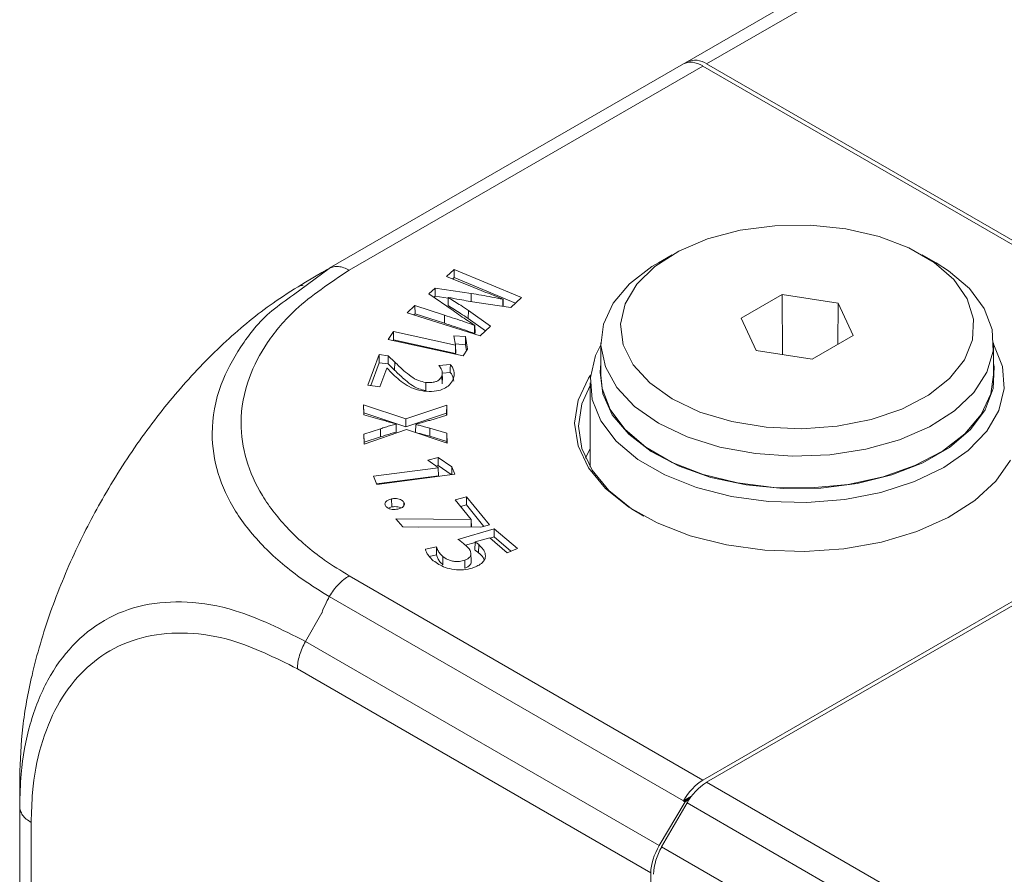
# Model space of a CAD drawing. Header units: millimetres. Extents: x 0 to 1118, y 0 to 864.
# Tile 120 of 139: x 750 to 762, y 391 to 402. Entities that reach past the tile are written whole.
import ezdxf

# ---------------------------------------------------------------- set-up
doc = ezdxf.new("R2010")
doc.units = ezdxf.units.MM

msp = doc.modelspace()

# ---------------------------------------------------------------- linework, layer by layer
at = {"color": 7, "linetype": 'Continuous', "lineweight": 15}
for p, q in [((758.238, 401.371), (902.612, 484.716)), ((753.684, 398.742), (758.193, 401.344)), ((758.193, 401.344), (758.203, 401.35)), ((758.203, 401.35), (758.214, 401.356)), ((758.214, 401.356), (758.238, 401.371)), ((758.214, 401.356), (758.216, 401.355)), ((762.657, 398.884), (758.441, 401.318)), ((758.488, 401.346), (762.761, 398.879)), ((758.05, 398.915), (757.873, 398.813)), ((761.409, 398.813), (761.233, 398.915)), ((753.226, 398.403), (753.684, 398.741)), ((753.59, 398.687), (753.381, 398.566)), ((755.272, 398.727), (755.176, 398.638)), ((755.176, 398.638), (755.524, 398.497)), ((756.131, 398.369), (755.272, 398.727)), ((755.272, 398.623), (755.272, 398.727)), ((755.272, 398.623), (755.255, 398.607)), ((756.053, 398.297), (755.272, 398.623)), ((755.031, 398.491), (754.952, 398.418)), ((754.952, 398.418), (755.259, 398.203)), ((755.032, 398.388), (755.017, 398.373)), ((755.489, 398.422), (755.031, 398.491)), ((755.032, 398.388), (755.031, 398.491)), ((755.197, 398.363), (755.032, 398.388)), ((759.45, 398.409), (758.927, 398.107)), ((760.164, 398.298), (759.45, 398.409)), ((759.452, 397.643), (759.45, 398.409)), ((754.774, 398.267), (754.674, 398.175)), ((755.15, 398.145), (754.774, 398.267)), ((754.775, 398.163), (754.774, 398.267)), ((755.195, 398.267), (755.197, 398.369)), ((755.197, 398.369), (755.2, 398.372)), ((755.563, 398.307), (755.996, 398.244)), ((755.896, 398.35), (755.894, 398.348)), ((755.895, 398.259), (755.894, 398.348)), ((755.898, 398.259), (755.896, 398.35)), ((755.996, 398.244), (756.131, 398.369)), ((760.159, 397.773), (760.164, 398.298)), ((760.355, 397.886), (760.164, 398.298)), ((754.674, 398.175), (755.603, 397.881)), ((754.775, 398.163), (754.758, 398.148)), ((755.149, 398.042), (754.775, 398.163)), ((755.452, 398.102), (755.454, 398.205)), ((755.736, 398.004), (755.454, 398.205)), ((755.672, 397.945), (755.452, 398.102)), ((755.536, 398.018), (755.533, 398.015)), ((755.534, 397.912), (755.533, 398.015)), ((755.539, 397.916), (755.536, 398.018)), ((758.927, 398.107), (759.119, 397.695)), ((754.501, 397.936), (754.435, 397.836)), ((755.291, 397.762), (754.501, 397.936)), ((754.503, 397.833), (754.501, 397.936)), ((755.419, 397.872), (755.271, 397.884)), ((755.271, 397.884), (755.292, 397.764)), ((755.539, 397.916), (755.534, 397.912)), ((755.603, 397.881), (755.736, 398.004)), ((759.833, 397.584), (760.355, 397.886)), ((754.435, 397.836), (755.387, 397.626)), ((754.503, 397.833), (754.496, 397.822)), ((755.292, 397.658), (754.503, 397.833)), ((755.417, 397.768), (755.289, 397.779)), ((755.292, 397.764), (755.291, 397.762)), ((755.292, 397.658), (755.291, 397.762)), ((755.294, 397.662), (755.292, 397.764)), ((755.417, 397.768), (755.419, 397.872)), ((755.429, 397.69), (755.417, 397.768)), ((755.444, 397.713), (755.419, 397.872)), ((757.141, 397.792), (757.141, 397.384)), ((762.141, 397.384), (762.141, 397.792)), ((754.319, 397.644), (754.173, 397.254)), ((754.434, 397.629), (754.319, 397.644)), ((754.32, 397.54), (754.319, 397.644)), ((754.432, 397.526), (754.434, 397.629)), ((754.517, 397.548), (754.434, 397.629)), ((755.294, 397.662), (755.292, 397.658)), ((755.387, 397.626), (755.444, 397.713)), ((759.119, 397.695), (759.833, 397.584)), ((754.32, 397.54), (754.211, 397.249)), ((754.432, 397.526), (754.32, 397.54)), ((754.515, 397.445), (754.432, 397.526)), ((755.225, 397.519), (755.08, 397.504)), ((754.329, 397.234), (754.417, 397.47)), ((754.417, 397.47), (754.42, 397.47)), ((754.42, 397.47), (754.477, 397.41)), ((755.124, 397.318), (755.122, 397.42)), ((755.224, 397.416), (755.124, 397.405)), ((754.173, 397.254), (754.329, 397.234)), ((754.911, 397.186), (754.911, 397.289)), ((755.119, 397.269), (755.116, 397.371)), ((755.122, 397.318), (755.119, 397.269)), ((757.004, 397.282), (757.004, 396.212)), ((754.657, 396.825), (754.121, 397.005)), ((754.121, 397.005), (754.122, 396.877)), ((754.123, 396.901), (754.121, 397.005)), ((754.122, 396.877), (754.333, 396.817)), ((754.123, 396.901), (754.124, 396.877)), ((754.657, 396.722), (754.123, 396.901)), ((755.178, 397.001), (754.657, 396.825)), ((755.176, 396.896), (754.657, 396.722)), ((755.176, 396.896), (755.178, 397.001)), ((755.176, 396.872), (755.176, 396.896)), ((755.179, 396.873), (755.178, 397.001)), ((754.533, 396.763), (754.533, 396.76)), ((754.535, 396.661), (754.533, 396.763)), ((754.535, 396.657), (754.533, 396.76)), ((754.657, 396.722), (754.657, 396.825)), ((754.783, 396.654), (754.785, 396.755)), ((754.783, 396.65), (754.785, 396.753)), ((754.785, 396.753), (754.785, 396.755)), ((754.962, 396.806), (755.179, 396.873)), ((754.334, 396.699), (754.124, 396.632)), ((754.124, 396.632), (754.126, 396.503)), ((754.127, 396.529), (754.124, 396.632)), ((754.126, 396.503), (754.665, 396.69)), ((754.535, 396.661), (754.535, 396.657)), ((754.665, 396.69), (755.183, 396.514)), ((754.783, 396.65), (754.783, 396.654)), ((755.181, 396.641), (754.963, 396.706)), ((755.179, 396.538), (755.181, 396.641)), ((755.183, 396.514), (755.181, 396.641)), ((754.335, 396.596), (754.127, 396.529)), ((754.127, 396.529), (754.127, 396.504)), ((755.179, 396.538), (754.962, 396.603)), ((755.179, 396.515), (755.179, 396.538)), ((755.071, 396.335), (754.936, 396.298)), ((754.936, 396.298), (755.069, 396.205)), ((755.07, 396.232), (755.071, 396.335)), ((755.245, 396.212), (755.071, 396.335)), ((755.07, 396.203), (754.245, 396.095)), ((755.07, 396.232), (755.042, 396.224)), ((755.069, 396.205), (755.07, 396.203)), ((755.235, 396.115), (755.07, 396.232)), ((755.072, 396.1), (755.07, 396.203)), ((755.243, 396.116), (755.245, 396.212)), ((755.281, 396.121), (755.245, 396.212)), ((754.245, 396.095), (754.287, 395.99)), ((755.072, 396.1), (754.284, 395.997)), ((754.287, 395.99), (755.281, 396.121)), ((754.478, 395.703), (754.477, 395.806)), ((754.632, 395.718), (754.633, 395.764)), ((755.43, 395.833), (755.285, 395.793)), ((755.285, 395.793), (755.491, 395.543)), ((755.429, 395.729), (755.43, 395.833)), ((755.724, 395.475), (755.43, 395.833)), ((754.399, 395.717), (754.399, 395.717)), ((754.478, 395.703), (754.434, 395.688)), ((755.429, 395.729), (755.355, 395.709)), ((755.653, 395.456), (755.429, 395.729)), ((755.488, 395.542), (754.53, 395.554)), ((754.53, 395.554), (754.618, 395.448)), ((755.491, 395.543), (755.488, 395.542)), ((755.489, 395.445), (755.488, 395.542)), ((755.494, 395.445), (755.491, 395.543)), ((754.82, 395.447), (754.616, 395.45)), ((754.618, 395.448), (755.612, 395.445)), ((755.784, 395.424), (755.32, 395.29)), ((755.612, 395.445), (755.724, 395.475)), ((755.783, 395.321), (755.784, 395.424)), ((756.08, 395.173), (755.784, 395.424)), ((755.542, 395.251), (755.417, 395.215)), ((755.538, 395.155), (755.542, 395.257)), ((755.542, 395.257), (755.727, 395.308)), ((755.727, 395.308), (755.947, 395.121)), ((755.783, 395.321), (755.73, 395.305)), ((755.996, 395.14), (755.783, 395.321)), ((755.049, 395.195), (754.907, 395.167)), ((755.585, 395.12), (755.587, 395.223)), ((755.947, 395.121), (756.08, 395.173)), ((755.047, 395.092), (754.957, 395.073)), ((755.129, 394.968), (755.131, 395.071)), ((755.41, 394.922), (755.409, 395.026)), ((755.489, 395.012), (755.487, 395.114)), ((762.657, 394.659), (758.441, 392.225)), ((758.488, 392.198), (762.761, 394.664)), ((749.742, 391.89), (749.742, 392.263)), ((758.295, 392.019), (758.193, 391.96)), ((749.742, 389.583), (749.742, 391.89)), ((758.214, 391.948), (757.885, 391.391)), ((757.915, 391.374), (758.238, 391.934)), ((758.203, 391.954), (758.193, 391.96)), ((758.214, 391.948), (758.203, 391.954)), ((758.266, 391.978), (758.214, 391.948)), ((757.769, 390.555), (757.777, 391.045))]:
    msp.add_line(p, q, dxfattribs=at)
at = {"color": 9, "linetype": 'Continuous', "lineweight": 0}
for p, q in [((758.488, 401.346), (902.862, 484.691)), ((758.441, 401.318), (753.936, 398.718)), ((758.203, 401.35), (758.204, 401.35)), ((755.489, 398.319), (755.489, 398.422)), ((755.149, 398.042), (755.15, 398.145)), ((754.515, 397.445), (754.517, 397.548)), ((754.335, 396.596), (754.334, 396.699)), ((754.962, 396.603), (754.963, 396.706)), ((753.936, 394.826), (758.441, 392.225)), ((758.193, 391.96), (753.684, 394.563)), ((753.59, 394.354), (753.381, 393.992)), ((753.381, 393.991), (757.885, 391.391)), ((757.777, 391.045), (753.278, 393.643)), ((853.541, 337.325), (758.488, 392.198)), ((758.28, 391.998), (758.203, 391.954)), ((853.291, 337.061), (758.238, 391.934)), ((749.888, 391.685), (749.888, 389.379)), ((852.968, 336.501), (757.915, 391.374))]:
    msp.add_line(p, q, dxfattribs=at)
at = {"color": 7, "linetype": 'Continuous', "lineweight": 15, "flags": 128}
for points in [[(758.05, 397.078), (758.403, 396.912), (758.807, 396.79), (759.244, 396.718), (759.698, 396.698), (760.15, 396.731), (760.581, 396.816), (760.973, 396.95), (761.311, 397.126), (761.58, 397.338), (761.77, 397.576), (761.873, 397.832), (761.885, 398.095), (761.805, 398.354), (761.636, 398.598), (761.385, 398.817), (761.063, 399.003), (760.683, 399.148), (760.26, 399.245), (759.812, 399.292), (759.357, 399.285), (758.914, 399.226), (758.5, 399.116), (758.133, 398.96), (757.828, 398.765), (757.597, 398.539), (757.45, 398.29), (757.392, 398.029), (757.427, 397.767), (757.552, 397.515), (757.763, 397.282), (758.05, 397.078)], [(757.874, 396.772), (757.571, 396.983), (757.343, 397.224), (757.198, 397.486), (757.142, 397.758), (757.176, 398.032), (757.299, 398.297), (757.507, 398.544), (757.791, 398.763), (757.873, 398.813)], [(761.409, 398.813), (761.569, 398.711), (761.836, 398.484), (762.023, 398.232), (762.124, 397.964), (762.135, 397.689), (762.056, 397.419), (761.89, 397.162), (761.643, 396.927), (761.323, 396.724), (760.942, 396.56), (760.515, 396.44), (760.056, 396.369), (759.582, 396.35), (759.11, 396.382), (758.657, 396.466), (758.24, 396.597), (757.874, 396.772)], [(762.134, 397.78), (762.142, 397.766), (762.254, 397.492), (762.276, 397.212), (762.209, 396.933), (762.054, 396.667), (761.817, 396.422), (761.506, 396.205), (761.132, 396.026), (760.707, 395.889), (760.245, 395.8), (759.763, 395.761), (759.277, 395.774), (758.803, 395.838), (758.358, 395.952), (757.956, 396.111), (757.612, 396.309), (757.337, 396.541), (757.141, 396.798), (757.029, 397.072), (757.007, 397.352), (757.074, 397.631), (757.141, 397.767)], [(755.224, 397.416), (755.224, 397.468), (755.225, 397.519)], [(757.141, 397.529), (757.13, 397.419), (757.164, 397.144), (757.287, 396.877), (757.496, 396.629), (757.782, 396.408), (758.136, 396.223), (758.543, 396.079), (758.991, 395.983), (759.462, 395.937), (759.94, 395.944), (760.406, 396.003), (760.845, 396.111), (761.241, 396.266), (761.579, 396.461), (761.846, 396.689), (762.035, 396.942), (762.136, 397.212), (762.147, 397.488), (762.141, 397.529)], [(762.358, 396.301), (762.171, 396.031), (761.903, 395.784), (761.564, 395.568), (761.164, 395.39), (760.716, 395.256), (760.234, 395.17), (759.733, 395.135), (759.229, 395.151), (758.739, 395.219), (758.276, 395.336), (757.857, 395.499), (757.495, 395.701), (757.2, 395.938), (756.983, 396.201), (756.85, 396.482), (756.805, 396.772), (756.85, 397.062), (756.983, 397.343), (757.01, 397.383)], [(757.141, 397.384), (757.159, 397.213), (757.26, 396.945), (757.447, 396.692), (757.714, 396.465), (758.05, 396.271), (758.443, 396.117), (758.88, 396.009), (759.345, 395.951), (759.82, 395.945), (760.288, 395.99), (760.734, 396.086), (761.14, 396.229), (761.491, 396.413), (761.776, 396.633), (761.984, 396.88), (762.107, 397.145), (762.141, 397.384)], [(757.004, 397.251), (756.899, 397.017), (756.855, 396.732), (756.899, 396.447), (757.03, 396.17), (757.243, 395.912), (757.533, 395.68), (757.688, 395.584)], [(757.004, 396.444), (756.971, 396.38), (756.946, 396.324)], [(755.047, 395.092), (755.048, 395.143), (755.049, 395.195)]]:
    msp.add_lwpolyline(points, dxfattribs=at)
at = {"color": 7, "linetype": 'Continuous', "lineweight": 15}
for centre, radius, start, end in [((758.342, 401.141), 0.251, 54.3818, 114.314), ((758.87, 391.586), 0.721, 121.9547, 151.1444), ((758.533, 391.001), 0.721, 148.8563, 178.0435)]:
    msp.add_arc(centre, radius, start, end, dxfattribs=at)
for centre, major_axis, ratio, start_param, end_param in [((758.447, 400.914), (-0.256, 0.429), 0.56722, 5.48944, 6.274838), ((758.447, 391.813), (0.243, 0.437), 0.587367, 0.776279, 1.561677), ((758.13, 391.25), (0.256, 0.429), 0.56722, 1.579144, 2.364542)]:
    msp.add_ellipse(centre, major_axis=major_axis, ratio=ratio, start_param=start_param, end_param=end_param, dxfattribs=at)
at = {"color": 9, "linetype": 'Continuous', "lineweight": 0}
for points in [[(753.684, 398.741), (753.702, 398.749), (753.737, 398.765), (753.799, 398.767), (753.866, 398.753), (753.913, 398.73), (753.936, 398.718)], [(753.684, 394.563), (753.702, 394.59), (753.737, 394.646), (753.799, 394.719), (753.866, 394.781), (753.913, 394.811), (753.936, 394.826)], [(753.381, 393.991), (753.366, 393.963), (753.335, 393.905), (753.303, 393.814), (753.282, 393.725), (753.279, 393.67), (753.278, 393.643)], [(749.742, 391.89), (749.744, 391.871), (749.747, 391.833), (749.777, 391.779), (749.823, 391.728), (749.867, 391.7), (749.888, 391.685)]]:
    msp.add_open_spline(points, degree=3, dxfattribs=at)
for points, knots in [([(753.936, 398.718), (753.694, 398.557), (753.275, 398.278), (752.879, 397.802), (752.624, 397.317), (752.533, 396.809), (752.608, 396.302), (752.81, 395.843), (753.148, 395.412), (753.537, 395.073), (753.83, 394.892), (753.936, 394.826)], [0, 0, 0, 0, 0.1476521, 0.2562048, 0.3647764, 0.4995885, 0.6089422, 0.7182918, 0.8277419, 0.9371756, 1, 1, 1, 1]), ([(753.684, 394.563), (753.57, 394.633), (753.259, 394.826), (752.835, 395.186), (752.469, 395.641), (752.243, 396.132), (752.162, 396.676), (752.26, 397.225), (752.543, 397.749), (752.848, 398.14), (753.131, 398.337), (753.226, 398.403)], [0, 0, 0, 0, 0.069104, 0.187986, 0.310406, 0.429166, 0.551479, 0.700093, 0.818027, 0.939406, 1, 1, 1, 1]), ([(749.742, 391.89), (749.746, 392.028), (749.756, 392.4), (749.86, 392.956), (750.082, 393.51), (750.403, 393.958), (750.814, 394.286), (751.308, 394.475), (751.872, 394.513), (752.559, 394.401), (753.079, 394.142), (753.381, 393.992)], [0, 0, 0, 0, 0.063881, 0.171582, 0.282525, 0.390047, 0.500815, 0.616212, 0.727169, 0.841682, 1, 1, 1, 1]), ([(753.684, 394.563), (753.676, 394.546), (753.646, 394.491), (753.614, 394.425), (753.594, 394.371), (753.591, 394.358), (753.591, 394.355), (753.59, 394.354)], [0, 0, 0, 0, 0.245202, 0.817535, 0.960682, 0.992151, 1, 1, 1, 1]), ([(753.278, 393.643), (752.996, 393.782), (752.515, 394.02), (751.873, 394.116), (751.346, 394.075), (750.885, 393.896), (750.503, 393.593), (750.206, 393.186), (750, 392.676), (749.901, 392.163), (749.892, 391.814), (749.888, 391.685)], [0, 0, 0, 0, 0.158413, 0.271114, 0.383835, 0.49919, 0.608333, 0.717478, 0.826751, 0.936004, 1, 1, 1, 1])]:
    msp.add_open_spline(points, degree=3, knots=knots, dxfattribs=at)
at = {"color": 7, "linetype": 'Continuous', "lineweight": 15}
for points, knots in [([(753.59, 398.687), (753.591, 398.688), (753.596, 398.69), (753.627, 398.708), (753.66, 398.728), (753.684, 398.741)], [0, 0, 0, 0, 0.0512389, 0.3045526, 1, 1, 1, 1]), ([(753.381, 398.566), (753.256, 398.489), (752.927, 398.287), (752.397, 397.859), (751.821, 397.273), (751.284, 396.595), (750.825, 395.882), (750.434, 395.13), (750.117, 394.358), (749.895, 393.6), (749.765, 392.892), (749.75, 392.474), (749.742, 392.263)], [0, 0, 0, 0, 0.065796, 0.172761, 0.282893, 0.389757, 0.499797, 0.596871, 0.703946, 0.814211, 0.906126, 1, 1, 1, 1]), ([(753.35, 398.521), (753.342, 398.521), (753.317, 398.523), (753.305, 398.518), (753.296, 398.514)], [0, 0, 0, 0, 0.330451, 1, 1, 1, 1]), ([(755.894, 398.348), (755.847, 398.358), (755.757, 398.376), (755.621, 398.401), (755.533, 398.415), (755.489, 398.422)], [0, 0, 0, 0, 0.353346, 0.676568, 1, 1, 1, 1]), ([(755.524, 398.497), (755.565, 398.48), (755.647, 398.448), (755.771, 398.399), (755.854, 398.366), (755.896, 398.35)], [0, 0, 0, 0, 0.333206, 0.666599, 1, 1, 1, 1]), ([(755.452, 398.102), (755.42, 398.124), (755.362, 398.163), (755.276, 398.218), (755.222, 398.251), (755.195, 398.267)], [0, 0, 0, 0, 0.389715, 0.694802, 1, 1, 1, 1]), ([(755.454, 398.205), (755.422, 398.227), (755.364, 398.266), (755.278, 398.321), (755.224, 398.353), (755.197, 398.369)], [0, 0, 0, 0, 0.391311, 0.6956, 1, 1, 1, 1]), ([(755.2, 398.372), (755.247, 398.362), (755.331, 398.346), (755.452, 398.325), (755.526, 398.313), (755.563, 398.307)], [0, 0, 0, 0, 0.395144, 0.697506, 1, 1, 1, 1]), ([(755.533, 398.015), (755.491, 398.031), (755.407, 398.061), (755.279, 398.103), (755.193, 398.131), (755.15, 398.145)], [0, 0, 0, 0, 0.33782, 0.668882, 1, 1, 1, 1]), ([(755.259, 398.203), (755.291, 398.18), (755.351, 398.138), (755.444, 398.076), (755.505, 398.037), (755.536, 398.018)], [0, 0, 0, 0, 0.354154, 0.67698, 1, 1, 1, 1]), ([(755.534, 397.912), (755.492, 397.927), (755.407, 397.957), (755.278, 398), (755.192, 398.028), (755.149, 398.042)], [0, 0, 0, 0, 0.336243, 0.668093, 1, 1, 1, 1]), ([(754.911, 397.289), (754.881, 397.296), (754.807, 397.311), (754.718, 397.368), (754.619, 397.448), (754.555, 397.511), (754.517, 397.548)], [0, 0, 0, 0, 0.156836, 0.382215, 0.633721, 1, 1, 1, 1]), ([(755.08, 397.504), (755.089, 397.491), (755.107, 397.467), (755.126, 397.422), (755.12, 397.391), (755.116, 397.371)], [0, 0, 0, 0, 0.317144, 0.5705, 1, 1, 1, 1]), ([(755.261, 397.33), (755.267, 397.349), (755.281, 397.4), (755.266, 397.466), (755.234, 397.507), (755.225, 397.519)], [0, 0, 0, 0, 0.298821, 0.79388, 1, 1, 1, 1]), ([(754.477, 397.41), (754.502, 397.385), (754.554, 397.336), (754.645, 397.267), (754.751, 397.205), (754.844, 397.187), (754.889, 397.178)], [0, 0, 0, 0, 0.25393, 0.508119, 0.764037, 1, 1, 1, 1]), ([(754.911, 397.186), (754.88, 397.192), (754.806, 397.208), (754.716, 397.265), (754.617, 397.346), (754.553, 397.408), (754.515, 397.445)], [0, 0, 0, 0, 0.157604, 0.383602, 0.63559, 1, 1, 1, 1]), ([(755.267, 397.304), (755.265, 397.33), (755.261, 397.369), (755.233, 397.404), (755.224, 397.416)], [0, 0, 0, 0, 0.662538, 1, 1, 1, 1]), ([(754.889, 397.178), (754.932, 397.175), (755.015, 397.17), (755.126, 397.196), (755.208, 397.244), (755.244, 397.292), (755.258, 397.323), (755.261, 397.33)], [0, 0, 0, 0, 0.254989, 0.480261, 0.677654, 0.922777, 1, 1, 1, 1]), ([(755.116, 397.371), (755.109, 397.356), (755.097, 397.332), (755.06, 397.305), (755.016, 397.291), (754.964, 397.284), (754.928, 397.288), (754.911, 397.289)], [0, 0, 0, 0, 0.285847, 0.451029, 0.617185, 0.818662, 1, 1, 1, 1]), ([(754.333, 396.817), (754.355, 396.811), (754.399, 396.798), (754.465, 396.779), (754.51, 396.768), (754.533, 396.763)], [0, 0, 0, 0, 0.339436, 0.669496, 1, 1, 1, 1]), ([(754.533, 396.76), (754.51, 396.753), (754.466, 396.74), (754.4, 396.72), (754.356, 396.706), (754.334, 396.699)], [0, 0, 0, 0, 0.333336, 0.666628, 1, 1, 1, 1]), ([(754.785, 396.755), (754.808, 396.761), (754.849, 396.773), (754.907, 396.79), (754.944, 396.801), (754.962, 396.806)], [0, 0, 0, 0, 0.379142, 0.689542, 1, 1, 1, 1]), ([(754.963, 396.706), (754.94, 396.712), (754.9, 396.724), (754.841, 396.74), (754.804, 396.749), (754.785, 396.753)], [0, 0, 0, 0, 0.383203, 0.691529, 1, 1, 1, 1]), ([(754.535, 396.657), (754.512, 396.65), (754.468, 396.637), (754.401, 396.617), (754.357, 396.603), (754.335, 396.596)], [0, 0, 0, 0, 0.331522, 0.665719, 1, 1, 1, 1]), ([(754.962, 396.603), (754.939, 396.609), (754.899, 396.621), (754.839, 396.637), (754.802, 396.646), (754.783, 396.65)], [0, 0, 0, 0, 0.3807582, 0.6903054, 1, 1, 1, 1]), ([(754.477, 395.806), (754.461, 395.802), (754.433, 395.794), (754.405, 395.774), (754.391, 395.753), (754.391, 395.733), (754.397, 395.722), (754.399, 395.717)], [0, 0, 0, 0, 0.2710946, 0.4740543, 0.6772857, 0.8740495, 1, 1, 1, 1]), ([(754.633, 395.764), (754.625, 395.774), (754.611, 395.79), (754.575, 395.805), (754.538, 395.811), (754.504, 395.81), (754.484, 395.807), (754.477, 395.806)], [0, 0, 0, 0, 0.2837369, 0.4793642, 0.6749761, 0.8762656, 1, 1, 1, 1]), ([(754.555, 395.676), (754.571, 395.68), (754.599, 395.687), (754.627, 395.707), (754.64, 395.727), (754.641, 395.747), (754.635, 395.759), (754.633, 395.764)], [0, 0, 0, 0, 0.274076, 0.469587, 0.665847, 0.851499, 1, 1, 1, 1]), ([(754.399, 395.717), (754.406, 395.709), (754.418, 395.694), (754.449, 395.679), (754.485, 395.671), (754.522, 395.67), (754.545, 395.674), (754.555, 395.676)], [0, 0, 0, 0, 0.249647, 0.4388373, 0.6277581, 0.833821, 1, 1, 1, 1]), ([(754.599, 395.69), (754.59, 395.694), (754.572, 395.702), (754.537, 395.708), (754.504, 395.707), (754.485, 395.704), (754.478, 395.703)], [0, 0, 0, 0, 0.248753, 0.533173, 0.827046, 1, 1, 1, 1]), ([(755.32, 395.29), (755.328, 395.285), (755.344, 395.275), (755.373, 395.254), (755.393, 395.238), (755.406, 395.227)], [0, 0, 0, 0, 0.251147, 0.502364, 1, 1, 1, 1]), ([(755.587, 395.223), (755.584, 395.226), (755.576, 395.232), (755.562, 395.243), (755.55, 395.251), (755.542, 395.257)], [0, 0, 0, 0, 0.25029, 0.500607, 1, 1, 1, 1]), ([(754.907, 395.167), (754.91, 395.153), (754.918, 395.125), (754.95, 395.075), (754.985, 395.041), (755.008, 395.019)], [0, 0, 0, 0, 0.260851, 0.52127, 1, 1, 1, 1]), ([(755.131, 395.071), (755.118, 395.083), (755.091, 395.108), (755.064, 395.15), (755.054, 395.18), (755.049, 395.195)], [0, 0, 0, 0, 0.323522, 0.65786, 1, 1, 1, 1]), ([(755.406, 395.227), (755.434, 395.201), (755.472, 395.165), (755.49, 395.111), (755.482, 395.074), (755.452, 395.044), (755.422, 395.031), (755.409, 395.026)], [0, 0, 0, 0, 0.393405, 0.556787, 0.721292, 0.876223, 1, 1, 1, 1]), ([(755.585, 395.12), (755.582, 395.123), (755.575, 395.129), (755.563, 395.138), (755.551, 395.146), (755.543, 395.152), (755.538, 395.155)], [0, 0, 0, 0, 0.241802, 0.483632, 0.741701, 1, 1, 1, 1]), ([(755.671, 395.083), (755.67, 395.097), (755.666, 395.123), (755.64, 395.171), (755.607, 395.203), (755.587, 395.223)], [0, 0, 0, 0, 0.269218, 0.538771, 1, 1, 1, 1]), ([(755.008, 395.019), (755.054, 394.987), (755.126, 394.937), (755.271, 394.904), (755.393, 394.9), (755.48, 394.917), (755.523, 394.932), (755.532, 394.936)], [0, 0, 0, 0, 0.348853, 0.550932, 0.753331, 0.946333, 1, 1, 1, 1]), ([(755.129, 394.968), (755.116, 394.98), (755.09, 395.005), (755.062, 395.047), (755.052, 395.077), (755.047, 395.092)], [0, 0, 0, 0, 0.325827, 0.659161, 1, 1, 1, 1]), ([(755.409, 395.026), (755.387, 395.019), (755.35, 395.008), (755.289, 395.007), (755.23, 395.018), (755.173, 395.039), (755.144, 395.061), (755.131, 395.071)], [0, 0, 0, 0, 0.2266028, 0.3896557, 0.5524847, 0.8017068, 1, 1, 1, 1]), ([(755.488, 395.012), (755.488, 395.011), (755.493, 394.997), (755.482, 394.971), (755.453, 394.941), (755.424, 394.928), (755.41, 394.922)], [0, 0, 0, 0, 0.034792, 0.393631, 0.730918, 1, 1, 1, 1]), ([(755.532, 394.936), (755.552, 394.944), (755.598, 394.964), (755.649, 395.008), (755.671, 395.051), (755.671, 395.076), (755.671, 395.083)], [0, 0, 0, 0, 0.247593, 0.566285, 0.881741, 1, 1, 1, 1]), ([(755.656, 395.031), (755.651, 395.041), (755.636, 395.072), (755.606, 395.1), (755.585, 395.12)], [0, 0, 0, 0, 0.296137, 1, 1, 1, 1])]:
    msp.add_open_spline(points, degree=3, knots=knots, dxfattribs=at)

doc.saveas('drawing.dxf')
